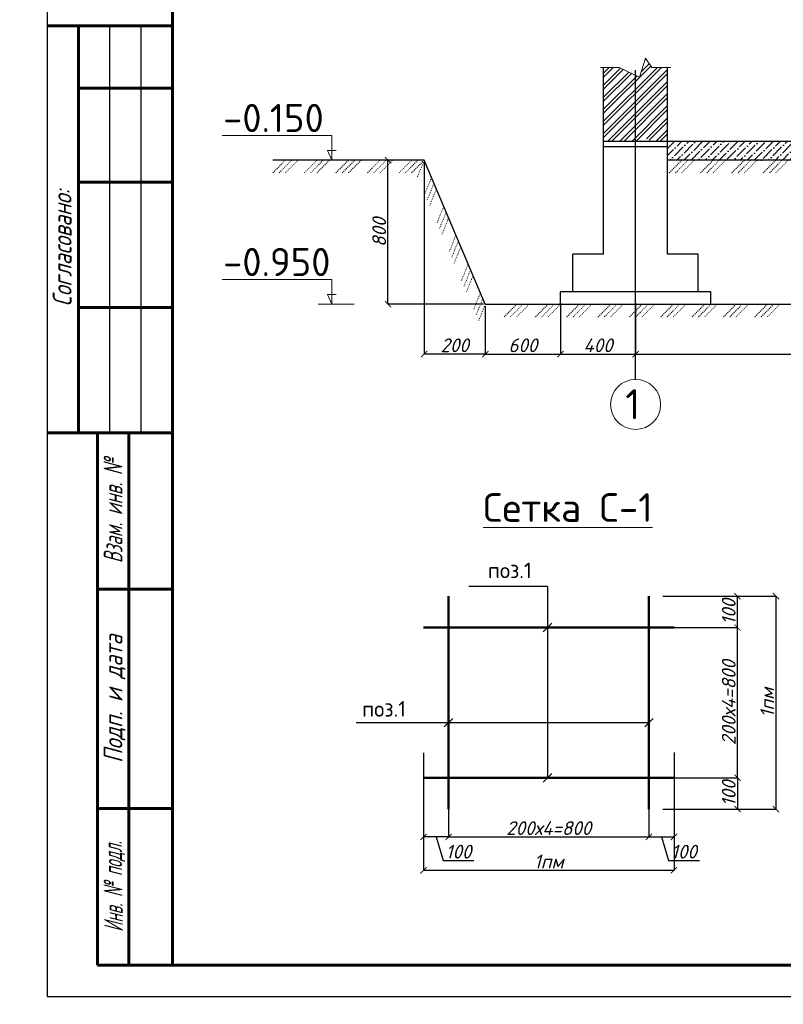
# Model space of a CAD drawing. Header units: millimetres. Extents: x 494616 to 29467618, y -815866 to -785734.
# Tile 3 of 21: x 587232 to 599425, y -815561 to -799838. Entities that reach past the tile are written whole.
import ezdxf
from ezdxf.enums import TextEntityAlignment as Align

# ---------------------------------------------------------------- set-up
doc = ezdxf.new("R2010")
doc.units = ezdxf.units.MM
doc.linetypes.add('ACAD_ISO03W100', pattern=[30, 12, -18])
doc.linetypes.add('CENTER', pattern=[50.79999999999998, 31.75, -6.349999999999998, 6.349999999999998, -6.349999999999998])
for name, color, linetype in [('dim', 55, 'Continuous'), ('RAZMER', 5, 'Continuous'), ('линия', 7, 'Continuous'), ('Ось', 7, 'Continuous')]:
    doc.layers.add(name, color=color, linetype=linetype)
for name, color, linetype, lineweight in [('HVA. Текст (Text) RU.0', 7, 'Continuous', 13), ('размер', 92, 'Continuous', 20), ('Ср.линия', 7, 'Continuous', 25), ('текст', 7, 'Continuous', 25), ('Фундаменты', 214, 'Continuous', 30), ('Штрих', 7, 'ACAD_ISO03W100', 15)]:
    doc.layers.add(name, color=color, linetype=linetype, lineweight=lineweight)
doc.styles.add('GOST', font='isocpeur.ttf', dxfattribs={"oblique": 15})
doc.styles.add('GOST 2.304', font='CS_Gost2304.shx', dxfattribs={"oblique": 15})
doc.styles.add('SPDS1', font='spds.shx', dxfattribs={"width": 0.8})
doc.styles.add('style4', font='isocpeur.ttf', dxfattribs={"height": 350})
doc.styles.add('ГОСТ 300', font='isocpeui.ttf', dxfattribs={"height": 250})
doc.dimstyles.new('100', dxfattribs={"dimtxt": 220, "dimasz": 100, "dimexe": 1.25, "dimexo": 30, "dimgap": 30, "dimtad": 1, "dimtxsty": 'GOST', "dimblk": 'ARCHTICK', "dimcen": 30, "dimadec": 0, "dimazin": 0, "dimtfac": 1, "dimtmove": 1, "dimatfit": 3, "dimldrblk": 'ARCHTICK', "dimfxl": 0, "dimarcsym": 0})

# ---------------------------------------------------------------- blocks, each defined once
blk = doc.blocks.new('*U867')
at = {"color": 13, "linetype": 'Continuous', "lineweight": 60}
for p, q in [((-521.8069128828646, 155), (-541.8069128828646, 155)), ((-536.8069128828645, 90.00000000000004), (-536.8069128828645, 155)), ((-536.8069128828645, 145), (-521.8069128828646, 145)), ((-536.8069128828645, 130), (-521.8069128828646, 130)), ((-536.8069128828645, 110), (-521.8069128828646, 110)), ((-541.8069128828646, 90.00000000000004), (-521.8069128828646, 90.00000000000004)), ((-533.8069128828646, 5.000000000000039), (-533.8069128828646, 90.00000000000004)), ((-528.8069128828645, 5.000000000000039), (-528.8069128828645, 90.00000000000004)), ((-533.8069128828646, 65.00000000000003), (-521.8069128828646, 65.00000000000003)), ((-533.8069128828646, 30.00000000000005), (-521.8069128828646, 30.00000000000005)), ((-521.8069128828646, 5.000000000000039), (-533.8069128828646, 5.000000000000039))]:
    blk.add_line(p, q, dxfattribs=at)
at = {"color": 0, "linetype": 'Continuous', "lineweight": -2}
for p, q in [((-531.8069128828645, 90.00000000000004), (-531.8069128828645, 155)), ((-526.8069128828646, 90.00000000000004), (-526.8069128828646, 155))]:
    blk.add_line(p, q, dxfattribs=at)
blk.add_lwpolyline([(-541.8069128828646, 4.06e-14), (0, 0), (0, 297), (-541.8069128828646, 297), (-541.8069128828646, 4.06e-14)], dxfattribs=at)
at = {"color": 13, "linetype": 'Continuous', "lineweight": 60}
blk.add_lwpolyline([(-521.8069128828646, 5.000000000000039), (-5, 5), (-5, 292), (-521.8069128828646, 292.0000000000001), (-521.8069128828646, 5.000000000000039)], dxfattribs=at)
at = {"color": 0, "linetype": 'Continuous', "lineweight": -2, "style": 'GOST 2.304', "oblique": 15}
blk.add_text('Согласовано:', height=3, rotation=90.00000000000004, dxfattribs=at).set_placement((-537.9256557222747, 110.1643170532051))
for s, rotation, width, p in [('Взам. инв. №', 90.00000000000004, 0.8, (-531.3069128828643, 77.50000000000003)), ('Инв. № подл.', 90.70000000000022, 0.7, (-531.3069128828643, 17.50000000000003))]:
    blk.add_text(s, height=3, rotation=rotation, dxfattribs=dict(at, width=width)).set_placement(p, align=Align.MIDDLE_CENTER)
blk.add_text('Подп. и дата', height=3, rotation=90.00000000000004, dxfattribs=at).set_placement((-531.3069128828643, 47.50000000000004), align=Align.MIDDLE_CENTER)
for tag, p in [('ДАТА_С7', (-532.6068478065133, 275.6012114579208)), ('ДАТА_С8', (-527.6068478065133, 275.6012114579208)), ('ДАТА_С9', (-522.6068478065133, 275.6012114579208)), ('ФАМИЛИЯ_С7', (-532.6068478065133, 240.6012114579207)), ('ФАМИЛИЯ_С8', (-527.6068478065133, 240.6012114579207)), ('ФАМИЛИЯ_С9', (-522.6068478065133, 240.6012114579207)), ('ДОЛЖНОСТЬ_С7', (-532.6068478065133, 220.6012114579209)), ('ДОЛЖНОСТЬ_С8', (-527.6068478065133, 220.6012114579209)), ('ДОЛЖНОСТЬ_С9', (-522.6068478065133, 220.6012114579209)), ('ДАТА_С4', (-532.6068478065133, 210.6012114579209)), ('ДАТА_С5', (-527.6068478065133, 210.6012114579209)), ('ДАТА_С6', (-522.6068478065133, 210.6012114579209)), ('ФАМИЛИЯ_С4', (-532.6068478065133, 175.6012114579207)), ('ФАМИЛИЯ_С5', (-527.6068478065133, 175.6012114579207)), ('ФАМИЛИЯ_С6', (-522.6068478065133, 175.6012114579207)), ('ДОЛЖНОСТЬ_С4', (-532.6068478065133, 155.6012114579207)), ('ДОЛЖНОСТЬ_С5', (-527.6068478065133, 155.6012114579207)), ('ДОЛЖНОСТЬ_С6', (-522.6068478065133, 155.6012114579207)), ('ДАТА_С1', (-532.6068478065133, 145.6012114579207)), ('ДАТА_С2', (-527.6068478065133, 145.6012114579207)), ('ДАТА_С3', (-522.6068478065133, 145.6012114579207)), ('ФАМИЛИЯ_С2', (-527.6068478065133, 110.6012114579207)), ('ФАМИЛИЯ_С1', (-532.6068478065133, 110.6012114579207)), ('ФАМИЛИЯ_С3', (-522.6068478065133, 110.6012114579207)), ('ДОЛЖНОСТЬ_С1', (-532.6068478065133, 90.60121145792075)), ('ДОЛЖНОСТЬ_С2', (-527.6068478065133, 90.60121145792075)), ('ДОЛЖНОСТЬ_С3', (-522.6068478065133, 90.60121145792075))]:
    blk.add_attdef(tag, p, '', height=2.5, rotation=90, dxfattribs=at)
for tag, p in [('ИЗМЕНЕНИЕ4', (-185, 55.94805830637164)), ('УЧАСТОК4', (-175, 55.94805830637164)), ('ЛИСТ4', (-164.9999999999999, 55.94805830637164)), ('ДОК4', (-155, 55.94805830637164)), ('ИЗМЕНЕНИЕ3', (-185, 50.94805830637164)), ('УЧАСТОК3', (-175, 50.94805830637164)), ('ЛИСТ3', (-164.9999999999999, 50.94805830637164)), ('ДОК3', (-155, 50.94805830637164)), ('ИЗМЕНЕНИЕ2', (-185, 45.94805830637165)), ('УЧАСТОК2', (-175, 45.94805830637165)), ('ЛИСТ2', (-164.9999999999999, 45.94805830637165)), ('ДОК2', (-155, 45.94805830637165)), ('НАИМЕНОВАНИЕ1', (-66.5665370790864, 45.5362400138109)), ('ИЗМЕНЕНИЕ1', (-185, 40.94805830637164)), ('УЧАСТОК1', (-175, 40.94805830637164)), ('ЛИСТ1', (-164.9999999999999, 40.94805830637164)), ('ДОК1', (-155, 40.94805830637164)), ('НАИМЕНОВАНИЕ2', (-66.5665370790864, 41.18304878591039)), ('НАИМЕНОВАНИЕ3', (-66.5665370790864, 36.9403635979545)), ('СООРУЖЕНИЕ1', (-89.86258944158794, 30.34530795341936)), ('СООРУЖЕНИЕ2', (-89.86258944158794, 25.99211672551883)), ('СООРУЖЕНИЕ3', (-89.86258944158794, 21.74943153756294)), ('НАИМЕНОВАНИЕ_ЛИСТА1', (-90.35824997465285, 15.31949545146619)), ('НАИМЕНОВАНИЕ_ЛИСТА2', (-90.35824997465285, 10.96630422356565)), ('НАИМЕНОВАНИЕ_ЛИСТА3', (-90.35824997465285, 6.723619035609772))]:
    blk.add_attdef(tag, text='', height=2.5, dxfattribs=at).set_placement(p, align=Align.CENTER)
at = {"color": 0, "linetype": 'Continuous', "lineweight": -2, "style": 'GOST 2.304', "oblique": 15, "flags": 8}
for tag, p in [('ДАТА10', (-130.0710785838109, 55.82783218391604)), ('ДАТА9', (-130.0710785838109, 50.82783218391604)), ('ДАТА8', (-130.0710785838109, 45.82783218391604)), ('ДАТА7', (-130.0710785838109, 40.82783218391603)), ('ДАТА6', (-130.0710785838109, 30.82783218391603)), ('ДАТА5', (-130.0710785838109, 25.82783218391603)), ('ДАТА4', (-130.0710785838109, 20.82783218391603)), ('ДАТА3', (-130.0710785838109, 15.82783218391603)), ('ДАТА2', (-130.0710785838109, 10.82783218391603)), ('ДАТА1', (-130.0710785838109, 5.827832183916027))]:
    blk.add_attdef(tag, text='', height=2.5, dxfattribs=at).set_placement(p, align=Align.CENTER)
at = {"color": 0, "linetype": 'Continuous', "lineweight": -2, "style": 'GOST 2.304', "oblique": 15}
blk.add_attdef('!ШИФР', text='', height=5, dxfattribs=at).set_placement((-60.28845429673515, 52.74566402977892), align=Align.RIGHT)
for tag, p, height in [('!РАЗДЕЛ', (-60.07441703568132, 52.74566402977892), 5), ('ДОЛЖНОСТЬ6', (-188.9475421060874, 30.94805830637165), 2.5), ('ФАМИЛИЯ6', (-168.9475421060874, 30.94805830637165), 2.5), ('ДОЛЖНОСТЬ5', (-188.9475421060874, 25.94805830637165), 2.5), ('ФАМИЛИЯ5', (-168.9475421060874, 25.94805830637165), 2.5), ('ДОЛЖНОСТЬ4', (-188.9475421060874, 20.94805830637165), 2.5), ('ФАМИЛИЯ4', (-168.9475421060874, 20.94805830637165), 2.5), ('ДОЛЖНОСТЬ3', (-188.9475421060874, 15.94805830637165), 2.5), ('ФАМИЛИЯ3', (-168.9475421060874, 15.94805830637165), 2.5), ('ДОЛЖНОСТЬ2', (-188.9475421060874, 10.94805830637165), 2.5), ('ФАМИЛИЯ2', (-168.9475421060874, 10.94805830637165), 2.5), ('ДОЛЖНОСТЬ1', (-188.9475421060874, 5.948058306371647), 2.5), ('ФАМИЛИЯ1', (-168.9475421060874, 5.948058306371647), 2.5)]:
    blk.add_attdef(tag, p, '', height=height, dxfattribs=at)
for tag, p in [('!СТАДИЯ', (-47.45736202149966, 25)), ('!НОМЕР', (-32.5, 25)), ('КОЛИЧЕСТВО_ЛИСТОВ', (-15, 25)), ('КОЛИЧЕСТВО_ЛИСТОВ', (-19.2879082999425, 13.01081499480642))]:
    blk.add_attdef(tag, text='', height=2.5, dxfattribs=at).set_placement(p, align=Align.MIDDLE_CENTER)
at = {"color": 0, "linetype": 'Continuous', "lineweight": -2, "style": 'GOST 2.304', "oblique": 15, "flags": 8}
blk.add_attdef('!ФОРМАТ', (-19.5, 1.25), '', height=2.5, dxfattribs=at)
blk = doc.blocks.new('_ArchTick')
at = {"color": 0, "linetype": 'ByBlock', "const_width": 0.15}
blk.add_lwpolyline([(-0.5, -0.5), (0.5, 0.5)], dxfattribs=at)
blk = doc.blocks.new('*D898')
at = {"layer": 'Defpoints', "color": 0, "lineweight": 20, "transparency": 16777216}
for p in [(594079.678006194, -811509.5809519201), (597279.6780061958, -811509.5809519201), (597279.6780061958, -812887.5417947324)]:
    blk.add_point(p, dxfattribs=at)
at = {"layer": 'dim', "color": 0, "lineweight": -2, "transparency": 16777216}
for p, q in [((594079.678006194, -811539.5809519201), (594079.678006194, -812888.7917947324)), ((597279.6780061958, -811539.5809519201), (597279.6780061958, -812888.7917947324))]:
    blk.add_line(p, q, dxfattribs=at)
at = {"layer": 'dim', "color": 0, "linetype": 'Continuous', "lineweight": -2, "transparency": 16777216}
blk.add_line((594079.678006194, -812887.5417947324), (597279.6780061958, -812887.5417947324), dxfattribs=at)
at = {"layer": 'dim', "color": 0, "lineweight": -2, "transparency": 16777216, "xscale": 100, "yscale": 100, "zscale": 100, "rotation": 180}
blk.add_blockref('_ArchTick', (594079.678006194, -812887.5417947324), dxfattribs=at)
at = {"layer": 'dim', "color": 0, "lineweight": -2, "transparency": 16777216, "xscale": 100, "yscale": 100, "zscale": 100}
blk.add_blockref('_ArchTick', (597279.6780061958, -812887.5417947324), dxfattribs=at)
at = {"layer": 'dim', "color": 0, "transparency": 16777216, "insert": (595679.6780061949, -812747.5417947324), "char_height": 220, "attachment_point": 5, "style": 'GOST'}
blk.add_mtext('200х4=800', dxfattribs=at)
blk = doc.blocks.new('*D899')
at = {"layer": 'Defpoints', "color": 0, "lineweight": 20, "transparency": 16777216}
for p in [(594079.678006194, -811009.5809519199), (593679.6780061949, -811514.3378859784), (593679.6780061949, -812887.5417947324)]:
    blk.add_point(p, dxfattribs=at)
at = {"layer": 'dim', "color": 0, "lineweight": -2, "transparency": 16777216}
for p, q in [((594079.678006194, -811039.58095192), (594079.678006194, -812888.7917947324)), ((593679.6780061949, -811544.3378859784), (593679.6780061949, -812888.7917947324))]:
    blk.add_line(p, q, dxfattribs=at)
at = {"layer": 'dim', "color": 0, "linetype": 'Continuous', "lineweight": -2, "transparency": 16777216}
for p, q in [((594079.678006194, -812887.5417947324), (593679.6780061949, -812887.5417947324)), ((593879.6780061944, -812887.5417947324), (593992.5530061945, -813263.7917947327)), ((593992.5530061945, -813263.7917947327), (594485.5018285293, -813263.7917947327))]:
    blk.add_line(p, q, dxfattribs=at)
at = {"layer": 'dim', "color": 0, "lineweight": -2, "transparency": 16777216, "xscale": 100, "yscale": 100, "zscale": 100, "rotation": 180}
blk.add_blockref('_ArchTick', (593679.6780061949, -812887.5417947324), dxfattribs=at)
at = {"layer": 'dim', "color": 0, "lineweight": -2, "transparency": 16777216, "xscale": 100, "yscale": 100, "zscale": 100}
blk.add_blockref('_ArchTick', (594079.678006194, -812887.5417947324), dxfattribs=at)
at = {"layer": 'dim', "color": 0, "transparency": 16777216, "insert": (594239.0274173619, -813123.7917947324), "char_height": 220, "attachment_point": 5, "style": 'GOST'}
blk.add_mtext('100', dxfattribs=at)
blk = doc.blocks.new('*D900')
at = {"layer": 'Defpoints', "color": 0, "lineweight": 20, "transparency": 16777216}
for p in [(597279.6780061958, -811009.5809519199), (597679.6780061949, -811509.5809519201), (597679.6780061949, -812887.5417947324)]:
    blk.add_point(p, dxfattribs=at)
at = {"layer": 'dim', "color": 0, "lineweight": -2, "transparency": 16777216}
for p, q in [((597279.6780061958, -811039.58095192), (597279.6780061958, -812888.7917947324)), ((597679.6780061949, -811539.5809519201), (597679.6780061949, -812888.7917947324))]:
    blk.add_line(p, q, dxfattribs=at)
at = {"layer": 'dim', "color": 0, "linetype": 'Continuous', "lineweight": -2, "transparency": 16777216}
for p, q in [((597279.6780061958, -812887.5417947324), (597679.6780061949, -812887.5417947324)), ((597479.6780061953, -812887.5417947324), (597592.5530061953, -813263.7917947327)), ((597592.5530061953, -813263.7917947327), (598085.5018285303, -813263.7917947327))]:
    blk.add_line(p, q, dxfattribs=at)
at = {"layer": 'dim', "color": 0, "lineweight": -2, "transparency": 16777216, "xscale": 100, "yscale": 100, "zscale": 100, "rotation": 180}
blk.add_blockref('_ArchTick', (597279.6780061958, -812887.5417947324), dxfattribs=at)
at = {"layer": 'dim', "color": 0, "lineweight": -2, "transparency": 16777216, "xscale": 100, "yscale": 100, "zscale": 100}
blk.add_blockref('_ArchTick', (597679.6780061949, -812887.5417947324), dxfattribs=at)
at = {"layer": 'dim', "color": 0, "transparency": 16777216, "insert": (597839.0274173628, -813123.7917947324), "char_height": 220, "attachment_point": 5, "style": 'GOST'}
blk.add_mtext('100', dxfattribs=at)
blk = doc.blocks.new('*D901')
at = {"layer": 'Defpoints', "color": 0, "lineweight": 20, "transparency": 16777216}
for p in [(597470.4776622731, -809044.2073748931), (599308.2010815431, -809044.2073748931), (597470.4776622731, -812444.2073748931)]:
    blk.add_point(p, dxfattribs=at)
at = {"layer": 'dim', "color": 0, "lineweight": -2, "transparency": 16777216}
for p, q in [((597500.4776622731, -809044.2073748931), (599309.4510815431, -809044.2073748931)), ((597500.4776622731, -812444.2073748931), (599309.4510815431, -812444.2073748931))]:
    blk.add_line(p, q, dxfattribs=at)
at = {"layer": 'dim', "color": 0, "linetype": 'Continuous', "lineweight": -2, "transparency": 16777216}
blk.add_line((599308.2010815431, -812444.2073748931), (599308.2010815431, -809044.2073748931), dxfattribs=at)
at = {"layer": 'dim', "color": 0, "lineweight": -2, "transparency": 16777216, "xscale": 100, "yscale": 100, "zscale": 100}
for p, rotation in [((599308.2010815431, -809044.2073748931), 90), ((599308.2010815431, -812444.2073748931), 270)]:
    blk.add_blockref('_ArchTick', p, dxfattribs=dict(at, rotation=rotation))
at = {"layer": 'dim', "color": 0, "transparency": 16777216, "insert": (599168.2010815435, -810744.2073748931), "char_height": 220, "attachment_point": 5, "rotation": 90, "style": 'GOST'}
blk.add_mtext('1пм', dxfattribs=at)
blk = doc.blocks.new('*D902')
at = {"layer": 'Defpoints', "color": 0, "lineweight": 20, "transparency": 16777216}
for p in [(597470.4776622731, -809544.2073748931), (598693.4338308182, -809544.2073748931), (597470.4776622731, -811944.2073748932)]:
    blk.add_point(p, dxfattribs=at)
at = {"layer": 'dim', "color": 0, "lineweight": -2, "transparency": 16777216}
for p, q in [((597500.4776622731, -809544.2073748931), (598694.6838308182, -809544.2073748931)), ((597500.4776622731, -811944.2073748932), (598694.6838308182, -811944.2073748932))]:
    blk.add_line(p, q, dxfattribs=at)
at = {"layer": 'dim', "color": 0, "linetype": 'Continuous', "lineweight": -2, "transparency": 16777216}
blk.add_line((598693.4338308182, -811944.2073748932), (598693.4338308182, -809544.2073748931), dxfattribs=at)
at = {"layer": 'dim', "color": 0, "lineweight": -2, "transparency": 16777216, "xscale": 100, "yscale": 100, "zscale": 100}
for p, rotation in [((598693.4338308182, -809544.2073748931), 90), ((598693.4338308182, -811944.2073748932), 270)]:
    blk.add_blockref('_ArchTick', p, dxfattribs=dict(at, rotation=rotation))
at = {"layer": 'dim', "color": 0, "transparency": 16777216, "insert": (598553.4338308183, -810744.2073748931), "char_height": 220, "attachment_point": 5, "rotation": 90, "style": 'GOST'}
blk.add_mtext('200х4=800', dxfattribs=at)
blk = doc.blocks.new('*D903')
at = {"layer": 'Defpoints', "color": 0, "lineweight": 20, "transparency": 16777216}
for p in [(597470.4776622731, -811944.2073748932), (597470.4776622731, -812444.2073748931), (598693.4338308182, -812444.2073748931)]:
    blk.add_point(p, dxfattribs=at)
at = {"layer": 'dim', "color": 0, "lineweight": -2, "transparency": 16777216}
for p, q in [((597500.4776622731, -811944.2073748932), (598694.6838308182, -811944.2073748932)), ((597500.4776622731, -812444.2073748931), (598694.6838308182, -812444.2073748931))]:
    blk.add_line(p, q, dxfattribs=at)
at = {"layer": 'dim', "color": 0, "linetype": 'Continuous', "lineweight": -2, "transparency": 16777216}
blk.add_line((598693.4338308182, -811944.2073748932), (598693.4338308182, -812444.2073748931), dxfattribs=at)
at = {"layer": 'dim', "color": 0, "lineweight": -2, "transparency": 16777216, "xscale": 100, "yscale": 100, "zscale": 100}
for p, rotation in [((598693.4338308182, -811944.2073748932), 90), ((598693.4338308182, -812444.2073748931), 270)]:
    blk.add_blockref('_ArchTick', p, dxfattribs=dict(at, rotation=rotation))
at = {"layer": 'dim', "color": 0, "transparency": 16777216, "insert": (598553.4338308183, -812194.2073748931), "char_height": 220, "attachment_point": 5, "rotation": 90, "style": 'GOST'}
blk.add_mtext('100', dxfattribs=at)
blk = doc.blocks.new('*D904')
at = {"layer": 'Defpoints', "color": 0, "lineweight": 20, "transparency": 16777216}
for p in [(597470.4776622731, -809044.2073748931), (598693.4338308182, -809044.2073748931), (597470.4776622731, -809544.2073748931)]:
    blk.add_point(p, dxfattribs=at)
at = {"layer": 'dim', "color": 0, "lineweight": -2, "transparency": 16777216}
for p, q in [((597500.4776622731, -809044.2073748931), (598694.6838308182, -809044.2073748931)), ((597500.4776622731, -809544.2073748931), (598694.6838308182, -809544.2073748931))]:
    blk.add_line(p, q, dxfattribs=at)
at = {"layer": 'dim', "color": 0, "linetype": 'Continuous', "lineweight": -2, "transparency": 16777216}
blk.add_line((598693.4338308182, -809544.2073748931), (598693.4338308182, -809044.2073748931), dxfattribs=at)
at = {"layer": 'dim', "color": 0, "lineweight": -2, "transparency": 16777216, "xscale": 100, "yscale": 100, "zscale": 100}
for p, rotation in [((598693.4338308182, -809044.2073748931), 90), ((598693.4338308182, -809544.2073748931), 270)]:
    blk.add_blockref('_ArchTick', p, dxfattribs=dict(at, rotation=rotation))
at = {"layer": 'dim', "color": 0, "transparency": 16777216, "insert": (598553.4338308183, -809294.2073748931), "char_height": 220, "attachment_point": 5, "rotation": 90, "style": 'GOST'}
blk.add_mtext('100', dxfattribs=at)
blk = doc.blocks.new('*D905')
at = {"layer": 'Defpoints', "color": 0, "lineweight": 20, "transparency": 16777216}
for p in [(593679.6780061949, -812211.1092438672), (597679.6780061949, -812211.1092438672), (597679.6780061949, -813421.1471339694)]:
    blk.add_point(p, dxfattribs=at)
at = {"layer": 'dim', "color": 0, "lineweight": -2, "transparency": 16777216}
for p, q in [((593679.6780061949, -812241.1092438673), (593679.6780061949, -813422.3971339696)), ((597679.6780061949, -812241.1092438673), (597679.6780061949, -813422.3971339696))]:
    blk.add_line(p, q, dxfattribs=at)
at = {"layer": 'dim', "color": 0, "linetype": 'Continuous', "lineweight": -2, "transparency": 16777216}
blk.add_line((593679.6780061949, -813421.1471339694), (597679.6780061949, -813421.1471339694), dxfattribs=at)
at = {"layer": 'dim', "color": 0, "lineweight": -2, "transparency": 16777216, "xscale": 100, "yscale": 100, "zscale": 100, "rotation": 180}
blk.add_blockref('_ArchTick', (593679.6780061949, -813421.1471339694), dxfattribs=at)
at = {"layer": 'dim', "color": 0, "lineweight": -2, "transparency": 16777216, "xscale": 100, "yscale": 100, "zscale": 100}
blk.add_blockref('_ArchTick', (597679.6780061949, -813421.1471339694), dxfattribs=at)
at = {"layer": 'dim', "color": 0, "transparency": 16777216, "insert": (595679.6780061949, -813281.1471339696), "char_height": 220, "attachment_point": 5, "style": 'GOST'}
blk.add_mtext('1пм', dxfattribs=at)
blk = doc.blocks.new('*D919')
at = {"layer": 'Defpoints', "color": 0, "lineweight": 20, "transparency": 16777216}
for p in [(597066.3740777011, -804683.565708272), (603286.3740778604, -804683.565708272), (603286.3740778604, -805178.0561206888)]:
    blk.add_point(p, dxfattribs=at)
at = {"layer": 'dim', "color": 0, "lineweight": -2, "transparency": 16777216}
for p, q in [((597066.3740777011, -804713.5657082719), (597066.3740777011, -805179.3061206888)), ((603286.3740778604, -804713.5657082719), (603286.3740778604, -805179.3061206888))]:
    blk.add_line(p, q, dxfattribs=at)
at = {"layer": 'dim', "color": 0, "linetype": 'Continuous', "lineweight": -2, "transparency": 16777216}
blk.add_line((597066.3740777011, -805178.0561206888), (603286.3740778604, -805178.0561206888), dxfattribs=at)
at = {"layer": 'dim', "color": 0, "lineweight": -2, "transparency": 16777216, "xscale": 100, "yscale": 100, "zscale": 100, "rotation": 180}
blk.add_blockref('_ArchTick', (597066.3740777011, -805178.0561206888), dxfattribs=at)
at = {"layer": 'dim', "color": 0, "lineweight": -2, "transparency": 16777216, "xscale": 100, "yscale": 100, "zscale": 100}
blk.add_blockref('_ArchTick', (603286.3740778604, -805178.0561206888), dxfattribs=at)
at = {"layer": 'dim', "color": 0, "transparency": 16777216, "insert": (600176.3740777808, -805038.0561206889), "char_height": 220, "attachment_point": 5, "style": 'GOST'}
blk.add_mtext('3100', dxfattribs=at)
blk = doc.blocks.new('*D920')
at = {"layer": 'Defpoints', "color": 0, "lineweight": 20, "transparency": 16777216}
for p in [(595866.3740777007, -804331.7985903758), (597066.3740777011, -804331.7985903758), (597066.3740777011, -805178.0561206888)]:
    blk.add_point(p, dxfattribs=at)
at = {"layer": 'dim', "color": 0, "lineweight": -2, "transparency": 16777216}
for p, q in [((595866.3740777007, -804361.7985903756), (595866.3740777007, -805179.3061206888)), ((597066.3740777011, -804361.7985903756), (597066.3740777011, -805179.3061206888))]:
    blk.add_line(p, q, dxfattribs=at)
at = {"layer": 'dim', "color": 0, "linetype": 'Continuous', "lineweight": -2, "transparency": 16777216}
blk.add_line((595866.3740777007, -805178.0561206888), (597066.3740777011, -805178.0561206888), dxfattribs=at)
at = {"layer": 'dim', "color": 0, "lineweight": -2, "transparency": 16777216, "xscale": 100, "yscale": 100, "zscale": 100, "rotation": 180}
blk.add_blockref('_ArchTick', (595866.3740777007, -805178.0561206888), dxfattribs=at)
at = {"layer": 'dim', "color": 0, "lineweight": -2, "transparency": 16777216, "xscale": 100, "yscale": 100, "zscale": 100}
blk.add_blockref('_ArchTick', (597066.3740777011, -805178.0561206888), dxfattribs=at)
at = {"layer": 'dim', "color": 0, "transparency": 16777216, "insert": (596466.3740777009, -805038.0561206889), "char_height": 220, "attachment_point": 5, "style": 'GOST'}
blk.add_mtext('400', dxfattribs=at)
blk = doc.blocks.new('*D921')
at = {"layer": 'Defpoints', "color": 0, "lineweight": 20, "transparency": 16777216}
for p in [(593690.0820017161, -802083.0741632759), (594666.3740785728, -804383.0741622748), (593690.0820017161, -805178.0561206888)]:
    blk.add_point(p, dxfattribs=at)
at = {"layer": 'dim', "color": 0, "lineweight": -2, "transparency": 16777216}
for p, q in [((593690.0820017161, -802113.0741632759), (593690.0820017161, -805179.3061206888)), ((594666.3740785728, -804413.0741622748), (594666.3740785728, -805179.3061206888))]:
    blk.add_line(p, q, dxfattribs=at)
at = {"layer": 'dim', "color": 0, "linetype": 'Continuous', "lineweight": -2, "transparency": 16777216}
blk.add_line((594666.3740785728, -805178.0561206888), (593690.0820017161, -805178.0561206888), dxfattribs=at)
at = {"layer": 'dim', "color": 0, "lineweight": -2, "transparency": 16777216, "xscale": 100, "yscale": 100, "zscale": 100, "rotation": 180}
blk.add_blockref('_ArchTick', (593690.0820017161, -805178.0561206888), dxfattribs=at)
at = {"layer": 'dim', "color": 0, "lineweight": -2, "transparency": 16777216, "xscale": 100, "yscale": 100, "zscale": 100}
blk.add_blockref('_ArchTick', (594666.3740785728, -805178.0561206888), dxfattribs=at)
at = {"layer": 'dim', "color": 0, "transparency": 16777216, "insert": (594178.2280401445, -805038.0561206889), "char_height": 220, "attachment_point": 5, "style": 'GOST'}
blk.add_mtext('200', dxfattribs=at)
blk = doc.blocks.new('*D922')
at = {"layer": 'Defpoints', "color": 0, "lineweight": 20, "transparency": 16777216}
for p in [(593112.6204935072, -802083.0741632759), (593690.0820017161, -802083.0741632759), (594666.3740785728, -804383.0741622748)]:
    blk.add_point(p, dxfattribs=at)
at = {"layer": 'dim', "color": 0, "lineweight": -2, "transparency": 16777216}
for p, q in [((593660.0820017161, -802083.0741632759), (593111.3704935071, -802083.0741632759)), ((594636.3740785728, -804383.0741622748), (593111.3704935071, -804383.0741622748))]:
    blk.add_line(p, q, dxfattribs=at)
at = {"layer": 'dim', "color": 0, "linetype": 'Continuous', "lineweight": -2, "transparency": 16777216}
blk.add_line((593112.6204935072, -804383.0741622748), (593112.6204935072, -802083.0741632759), dxfattribs=at)
at = {"layer": 'dim', "color": 0, "lineweight": -2, "transparency": 16777216, "xscale": 100, "yscale": 100, "zscale": 100}
for p, rotation in [((593112.6204935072, -802083.0741632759), 90), ((593112.6204935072, -804383.0741622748), 270)]:
    blk.add_blockref('_ArchTick', p, dxfattribs=dict(at, rotation=rotation))
at = {"layer": 'dim', "color": 0, "transparency": 16777216, "insert": (592972.6204935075, -803233.0741627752), "char_height": 220, "attachment_point": 5, "rotation": 90, "style": 'GOST'}
blk.add_mtext('800', dxfattribs=at)
blk = doc.blocks.new('*U862')
at = {"color": 0, "lineweight": -2}
for p, q in [((-976.292076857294, 2299.374998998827), (-1088.646862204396, 2021.208857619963)), ((-859.1370276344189, 2023.449999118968), (-971.4918129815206, 1745.283857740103)), ((-820.085344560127, 1931.474999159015), (-932.440129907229, 1653.30885778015)), ((-781.0336614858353, 1839.499999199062), (-893.3884468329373, 1561.333857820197)), ((-663.8786122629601, 1563.574999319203), (-776.233397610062, 1285.408857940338)), ((-624.8269291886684, 1471.59999935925), (-737.1817145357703, 1193.433857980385)), ((-585.7752461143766, 1379.624999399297), (-698.1300314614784, 1101.458858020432)), ((-468.6201968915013, 1103.699999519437), (-580.9749822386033, 825.5338581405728)), ((-429.5685138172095, 1011.724999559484), (-541.9232991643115, 733.5588581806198)), ((-390.5168307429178, 919.7499995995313), (-502.8716160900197, 641.5838582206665)), ((-273.3617815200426, 643.8249997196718), (-385.7165668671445, 365.6588583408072)), ((-234.3100984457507, 551.8499997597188), (-346.6648837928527, 273.683858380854)), ((-195.2584153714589, 459.8749997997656), (-307.613200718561, 181.7088584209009)), ((-78.10336614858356, 183.9499999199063), (-190.4581514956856, -94.21614145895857)), ((-39.05168307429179, 91.97499995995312), (-151.4064684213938, -186.1911414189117)), ((0, 0), (-112.354785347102, -278.1661413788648))]:
    blk.add_line(p, q, dxfattribs=at)
blk = doc.blocks.new('*U863')
at = {"color": 0, "lineweight": -2}
for p, q in [((-2216.708909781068, 0.5729166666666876), (-2428.895763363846, -211.5042842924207)), ((-2115.949413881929, 0.5468750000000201), (-2328.136267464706, -211.5303259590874)), ((-2015.189917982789, 0.5208333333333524), (-2227.376771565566, -211.556367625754)), ((-1712.911430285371, 0.4427083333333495), (-1925.098283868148, -211.634492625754)), ((-1612.151934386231, 0.4166666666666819), (-1824.338787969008, -211.6605342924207)), ((-1511.392438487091, 0.3906250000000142), (-1723.579292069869, -211.6865759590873)), ((-1209.113950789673, 0.3125000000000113), (-1421.30080437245, -211.7647009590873)), ((-1108.354454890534, 0.2864583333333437), (-1320.541308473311, -211.790742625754)), ((-1007.594958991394, 0.2604166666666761), (-1219.781812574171, -211.8167842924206)), ((-705.3164712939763, 0.1822916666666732), (-917.5033248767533, -211.8949092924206)), ((-604.5569753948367, 0.1562500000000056), (-816.7438289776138, -211.9209509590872)), ((-503.7974794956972, 0.130208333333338), (-715.9843330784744, -211.9469926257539)), ((-201.5189917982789, 0.0520833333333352), (-413.7058453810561, -212.0251176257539)), ((-100.7594958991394, 0.0260416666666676), (-312.9463494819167, -212.0511592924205)), ((0, 0), (-212.1868535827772, -212.0772009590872))]:
    blk.add_line(p, q, dxfattribs=at)
blk = doc.blocks.new('*D926')
at = {"layer": 'Defpoints', "color": 0, "lineweight": 20, "transparency": 16777216}
for p in [(594666.3740785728, -804383.0741622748), (595866.3740776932, -804383.0741622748), (595866.3740776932, -805178.0561206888)]:
    blk.add_point(p, dxfattribs=at)
at = {"layer": 'dim', "color": 0, "lineweight": -2, "transparency": 16777216}
for p, q in [((594666.3740785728, -804413.0741622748), (594666.3740785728, -805179.3061206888)), ((595866.3740776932, -804413.0741622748), (595866.3740776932, -805179.3061206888))]:
    blk.add_line(p, q, dxfattribs=at)
at = {"layer": 'dim', "color": 0, "linetype": 'Continuous', "lineweight": -2, "transparency": 16777216}
blk.add_line((594666.3740785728, -805178.0561206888), (595866.3740776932, -805178.0561206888), dxfattribs=at)
at = {"layer": 'dim', "color": 0, "lineweight": -2, "transparency": 16777216, "xscale": 100, "yscale": 100, "zscale": 100, "rotation": 180}
blk.add_blockref('_ArchTick', (594666.3740785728, -805178.0561206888), dxfattribs=at)
at = {"layer": 'dim', "color": 0, "lineweight": -2, "transparency": 16777216, "xscale": 100, "yscale": 100, "zscale": 100}
blk.add_blockref('_ArchTick', (595866.3740776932, -805178.0561206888), dxfattribs=at)
at = {"layer": 'dim', "color": 0, "transparency": 16777216, "insert": (595266.3740781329, -805038.0561206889), "char_height": 220, "attachment_point": 5, "style": 'GOST'}
blk.add_mtext('600', dxfattribs=at)
blk = doc.blocks.new('sdfbee333')
at = {"ltscale": 100, "insert": (-3261.15485250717, 2820.84473596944), "char_height": 250, "width": 11326.71597886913, "attachment_point": 1, "line_spacing_factor": 0.8625980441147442, "style": 'ГОСТ 300'}
blk.add_mtext("\\pi1966.0095;Toshkent viloyati, Qibray tumani, Ma'rifat MFY, \\P\\pi1357.77087;Qoramurt ko'chasida 50 o'rinli “Xospis” binosini qurish \\P\\pi2970.74435;(qo'shimcha ishlar va o'zgarishlar) ", dxfattribs=at)
at = {"ltscale": 100, "insert": (3139.984045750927, -205.5943222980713), "char_height": 250, "width": 6095.634500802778, "attachment_point": 1, "style": 'ГОСТ 300'}
blk.add_mtext('\\pi2772.81725;{\\fISOCPEUR|b0|i0|c204|p34;ООО \\P\\pi1972.81725;"MAX ACTIVE" \\P\\pi2185.31725;г. Ташкент}', dxfattribs=at)

msp = doc.modelspace()

# ---------------------------------------------------------------- hatches: boundary and pattern name
at = {"layer": 'линия', "linetype": 'ByBlock', "lineweight": 25}
h = msp.add_hatch(dxfattribs=at)
h.set_pattern_fill('ANSI32', color=256, scale=14.28571428, style=0)
h.set_pattern_definition([(44.99999999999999, (816379.8669363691, 1707173.130835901), (-96.21702983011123, 96.21702983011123), []), (44.99999999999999, (816444.0116506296, 1707173.130835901), (-96.21702983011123, 96.21702983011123), [])])
h.paths.add_polyline_path([(597176.3740777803, -801783.0741632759), (597176.3740777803, -801713.3839409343), (596556.3740777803, -801535.303667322), (596556.3740777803, -801667.60349568), (596931.2691333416, -801783.0741632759)])
h.paths.add_polyline_path([(596931.2691333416, -801783.0741632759), (596556.3740777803, -801667.603495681), (596556.3740777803, -801782.5898749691), (596776.8552591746, -801783.0741632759)], flags=17)
h.paths.add_polyline_path([(597576.374077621, -800603.9680578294), (597326.3740777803, -800603.9680578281), (597226.3740777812, -800453.9680578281), (597153.5502274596, -800672.4396087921), (597176.3740777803, -801713.3839409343), (597332.9107247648, -801783.0741632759), (597576.374077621, -801783.0741632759)])
h.paths.add_polyline_path([(597126.3740777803, -800753.9680578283), (596806.3740776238, -800603.9680578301), (596556.3740777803, -800603.9680578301), (596556.3740777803, -801535.3036673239), (597176.3740777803, -801713.3839409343), (597153.5502274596, -800672.4396087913)])
at = {"layer": 'Ср.линия'}
h = msp.add_hatch(dxfattribs=at)
h.set_pattern_fill('ANSI36', color=256, scale=25, style=0)
h.set_pattern_definition([(45, (145291.6718598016, 3099335.203334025), (42.09495056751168, 154.3481520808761), [198.4375, -39.6875, 0, -39.6875])])
h.paths.add_polyline_path([(602776.3740779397, -802083.0741631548), (602776.3740779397, -801783.0741632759), (597576.374077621, -801783.0741632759), (597576.374077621, -802083.0741631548)])

# ---------------------------------------------------------------- linework, layer by layer
at = {"layer": 'линия', "linetype": 'ByBlock', "ltscale": 100}
for p, q in [((596556.3740777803, -803583.074162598), (596556.3740777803, -800603.9680578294)), ((597576.374077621, -803583.074162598), (597576.374077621, -800603.9680578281)), ((603796.3740777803, -801783.0741632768), (596556.3740777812, -801783.0741632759)), ((597576.3740776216, -801866.1793831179), (596556.3740777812, -801866.1793831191)), ((593690.0820017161, -802083.0741632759), (591271.8541001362, -802083.0741632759)), ((594666.3740785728, -804383.0741622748), (593690.0820017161, -802083.0741632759)), ((602776.3740779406, -802083.0741631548), (597576.374077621, -802083.0741631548)), ((599021.6332015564, -802089.8892853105), (599014.8180794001, -802083.0741631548)), ((596556.3740777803, -803583.0741625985), (596066.3740777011, -803583.074162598)), ((596066.3740777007, -804183.0741623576), (596066.3740777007, -803583.074162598)), ((598066.3740777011, -803583.074162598), (597576.374077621, -803583.0741625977)), ((598066.3740777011, -804183.0741623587), (598066.3740777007, -803583.074162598)), ((598266.3740777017, -804183.0741623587), (595866.3740777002, -804183.0741623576)), ((595866.3740777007, -804383.0741622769), (595866.3740777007, -804183.0741623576)), ((598266.3740777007, -804383.0741622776), (598266.3740777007, -804183.0741623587)), ((594666.3740785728, -804383.0741622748), (595866.3740776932, -804383.0741622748)), ((595866.3740777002, -804383.0741622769), (604276.3740769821, -804383.0741622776))]:
    msp.add_line(p, q, dxfattribs=at)
at = {"layer": 'линия', "lineweight": 50, "ltscale": 0.8}
for p, q in [((594079.678006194, -809044.2073748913), (594079.678006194, -812444.2073748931)), ((597279.6780061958, -809044.2073748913), (597279.6780061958, -812444.2073748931)), ((593679.6780061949, -809544.2073748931), (597679.6780061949, -809544.2073748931)), ((593679.6780061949, -811944.2073748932), (597679.6780061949, -811944.2073748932))]:
    msp.add_line(p, q, dxfattribs=at)
at = {"layer": 'линия', "linetype": 'ByBlock', "lineweight": 0, "ltscale": 100}
msp.add_circle((597066.3740777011, -805981.9984724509), 400, dxfattribs=at)
at = {"layer": 'Ось', "color": 6, "ltscale": 20}
msp.add_line((597066.3740777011, -805581.9984724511), (597066.3740777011, -800643.139888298), dxfattribs=at)
at = {"layer": 'размер'}
for p, q in [((592216.4789426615, -801687.0741634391), (590467.478943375, -801687.0741634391)), ((592216.4789426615, -802083.0741632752), (592216.4789426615, -801687.0741634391)), ((592283.9789426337, -801927.0741633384), (592148.9789426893, -801927.0741633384)), ((592216.4789426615, -802083.0741632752), (592148.9789426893, -801927.0741633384)), ((592216.4789426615, -803987.0741624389), (590467.478943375, -803987.0741624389)), ((592216.4789426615, -804383.0741622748), (592216.4789426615, -803987.0741624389)), ((592283.9789426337, -804227.0741623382), (592148.9789426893, -804227.0741623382)), ((592216.4789426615, -804383.0741622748), (592148.9789426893, -804227.0741623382)), ((592573.1491645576, -804383.0741622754), (591999.2656473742, -804383.0741622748))]:
    msp.add_line(p, q, dxfattribs=at)
msp.add_lwpolyline([(596506.3740777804, -800603.9680578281), (596806.374077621, -800603.9680578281), (597126.3740777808, -800753.9680578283), (597226.3740777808, -800453.9680578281), (597326.3740777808, -800603.9680578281), (597626.3740776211, -800603.9680578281)], dxfattribs=at)
at = {"layer": 'текст'}
for p, q in [((595658.2475708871, -808890.1027851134), (594401.7023273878, -808890.1027851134)), ((595658.2475708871, -808890.1027851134), (595658.2475708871, -811944.2073748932)), ((597279.6780061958, -811064.0859137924), (592604.2713717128, -811064.0859137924))]:
    msp.add_line(p, q, dxfattribs=at)
at = {"layer": 'Фундаменты'}
for p, q in [((595590.2572761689, -809612.1976696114), (595726.2378656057, -809476.2170801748)), ((594011.6877114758, -811132.0762085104), (594147.6683009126, -810996.0956190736)), ((597211.6877114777, -811132.0762085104), (597347.6683009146, -810996.0956190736)), ((595590.2572761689, -812012.1976696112), (595726.2378656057, -811876.2170801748))]:
    msp.add_line(p, q, dxfattribs=at)
at = {"layer": 'Штрих', "color": 24}
for p, q in [((597802.367278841, -802083.0741631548), (597590.2352444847, -802295.2061975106)), ((597902.4525060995, -802083.0741631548), (597690.3204717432, -802295.2061975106)), ((598002.5377333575, -802083.0741631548), (597790.4056990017, -802295.2061975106)), ((598302.7934151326, -802083.0741631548), (598090.6613807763, -802295.2061975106)), ((598402.8786423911, -802083.0741631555), (598190.7466080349, -802295.2061975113)), ((598502.9638696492, -802083.0741631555), (598290.8318352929, -802295.2061975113)), ((598803.2195514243, -802083.0741631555), (598591.0875170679, -802295.2061975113)), ((598903.3047786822, -802083.0741631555), (598691.1727443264, -802295.2061975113)), ((599003.3900059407, -802083.074163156), (598791.2579715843, -802295.2061975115)), ((599303.6456877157, -802083.074163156), (599091.5136533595, -802295.2061975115)), ((599403.7309149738, -802083.074163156), (599191.5988806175, -802295.2061975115)), ((599503.8161422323, -802083.074163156), (599291.684107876, -802295.2061975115)), ((595167.4252148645, -804383.0741622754), (594955.2931805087, -804595.206196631)), ((595267.5104421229, -804383.0741622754), (595055.3784077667, -804595.206196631)), ((595367.595669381, -804383.0741622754), (595155.4636350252, -804595.206196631)), ((595667.851351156, -804383.0741622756), (595455.7193167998, -804595.2061966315)), ((595767.9365784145, -804383.0741622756), (595555.8045440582, -804595.2061966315)), ((595868.0218056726, -804383.0741622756), (595655.8897713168, -804595.2061966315)), ((596168.2774874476, -804383.0741622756), (595956.1454530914, -804595.206196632)), ((596268.3627147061, -804383.0741622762), (596056.2306803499, -804595.206196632)), ((596368.4479419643, -804383.0741622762), (596156.3159076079, -804595.206196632)), ((596668.7036237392, -804383.0741622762), (596456.571589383, -804595.206196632)), ((596768.7888509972, -804383.0741622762), (596556.6568166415, -804595.2061966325)), ((596868.8740782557, -804383.0741622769), (596656.7420438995, -804595.2061966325)), ((597169.1297600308, -804383.0741622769), (596956.9977256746, -804595.2061966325)), ((597269.2149872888, -804383.0741622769), (597057.0829529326, -804595.2061966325)), ((597369.3002145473, -804383.0741622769), (597157.1681801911, -804595.2061966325)), ((597669.5558963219, -804383.074162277), (597457.4238619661, -804595.2061966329)), ((597769.6411235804, -804383.074162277), (597557.5090892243, -804595.2061966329)), ((597869.7263508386, -804383.074162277), (597657.5943164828, -804595.2061966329)), ((598169.9820326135, -804383.0741622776), (597957.8499982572, -804595.2061966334)), ((598270.0672598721, -804383.0741622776), (598057.9352255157, -804595.2061966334)), ((598370.15248713, -804383.0741622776), (598158.0204527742, -804595.2061966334)), ((598670.4081689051, -804383.0741622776), (598458.2761345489, -804595.2061966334)), ((598770.4933961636, -804383.0741622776), (598558.3613618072, -804595.2061966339)), ((598870.5786234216, -804383.0741622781), (598658.4465890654, -804595.2061966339)), ((599170.8343051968, -804383.0741622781), (598958.7022708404, -804595.2061966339)), ((599270.9195324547, -804383.0741622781), (599058.7874980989, -804595.2061966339)), ((599371.0047597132, -804383.0741622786), (599158.8727253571, -804595.2061966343))]:
    msp.add_line(p, q, dxfattribs=at)

# ---------------------------------------------------------------- block references
msp.add_blockref('sdfbee333', (576337.5104170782, -813434.2063118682))
at = {"layer": 'RAZMER', "xscale": 100, "yscale": 100, "zscale": 100}
msp.add_blockref('*U867', (641853.4708073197, -815434.2063118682), dxfattribs=at)
at = {"layer": 'Штрих', "color": 24}
for name, p in [('*U863', (593690.0820017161, -802083.6991632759)), ('*U862', (594666.3740785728, -804383.0741622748))]:
    msp.add_blockref(name, p, dxfattribs=at)

# ---------------------------------------------------------------- texts
at = {"layer": 'HVA. Текст (Text) RU.0', "color": 7, "linetype": 'CENTER', "insert": (508598.8230794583, -798768.6855549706), "char_height": 700, "width": 22624.26945901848, "attachment_point": 4, "style": 'SPDS1'}
msp.add_mtext("\\pi959.55897;{\\fISOCPEUR|b0|i1|c204|p34;\\W1;\\C256;Toshkent viloyati, Qibray tumani, Ma'rifat MFY, \\P\\pi775.54382;Qoramurt ko'chasida 50 o'rinli “Xospis” binosini \\P\\pi10012.09685;qurish \\P\\pi3772.81655;(qo'shimcha ishlar va o'zgarishlar)} ", dxfattribs=at)
at = {"layer": 'линия', "linetype": 'ByBlock', "style": 'style4'}
for s, height, p in [('-0.150', 449.9999998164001, (590479.5503204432, -801633.0741634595)), ('-0.950', 449.9999998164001, (590479.5503204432, -803933.0741624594)), ('1', 480, (596900.9170683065, -806219.0023000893))]:
    msp.add_text(s, height=height, dxfattribs=at).set_placement(p)
at = {"layer": 'размер', "linetype": 'ByBlock', "ltscale": 20, "width": 8227.271002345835, "attachment_point": 1, "style": 'style4'}
for s, insert, char_height in [('{\\LСетка С-1}', (594633.4027516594, -807399.1349966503), 458.1818181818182), ('поз.1', (594707.5660850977, -808506.2418942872), 250), ('поз.1', (592700.1112951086, -810718.2698211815), 250)]:
    msp.add_mtext(s, dxfattribs=dict(at, insert=insert, char_height=char_height))

# ---------------------------------------------------------------- dimensions: what is measured, and where the dimension line sits
at = {"layer": 'dim', "color": 0}
for base, p1, p2, angle, text, picture, middle in [((593112.6204935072, -802083.0741632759), (594666.3740785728, -804383.0741622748), (593690.0820017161, -802083.0741632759), 90, '800', '*D922', (592972.6204935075, -803233.0741627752)), ((595866.3740776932, -805178.0561206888), (594666.3740785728, -804383.0741622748), (595866.3740776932, -804383.0741622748), 180, '600', '*D926', (595266.3740781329, -805038.0561206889)), ((599308.2010815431, -809044.2073748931), (597470.4776622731, -812444.2073748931), (597470.4776622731, -809044.2073748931), 90, '1пм', '*D901', (599168.2010815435, -810744.2073748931)), ((598693.4338308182, -809044.2073748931), (597470.4776622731, -809544.2073748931), (597470.4776622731, -809044.2073748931), 270, '100', '*D904', (598553.4338308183, -809294.2073748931)), ((598693.4338308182, -809544.2073748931), (597470.4776622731, -811944.2073748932), (597470.4776622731, -809544.2073748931), 90, '200х4=800', '*D902', (598553.4338308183, -810744.2073748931)), ((598693.4338308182, -812444.2073748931), (597470.4776622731, -811944.2073748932), (597470.4776622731, -812444.2073748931), 90, '100', '*D903', (598553.4338308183, -812194.2073748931))]:
    dim = msp.add_linear_dim(base=base, p1=p1, p2=p2, angle=angle, text=text, dimstyle='100', override={"dimarcsym": 1}, dxfattribs=at)
    dim.commit()
    dim.dimension.update_dxf_attribs({"geometry": picture, "text_midpoint": middle})
for base, p1, p2, text, picture, middle in [((593690.0820017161, -805178.0561206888), (594666.3740785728, -804383.0741622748), (593690.0820017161, -802083.0741632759), '200', '*D921', (594178.2280401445, -805038.0561206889)), ((597066.3740777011, -805178.0561206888), (595866.3740777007, -804331.7985903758), (597066.3740777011, -804331.7985903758), '400', '*D920', (596466.3740777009, -805038.0561206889)), ((603286.3740778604, -805178.0561206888), (597066.3740777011, -804683.565708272), (603286.3740778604, -804683.565708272), '3100', '*D919', (600176.3740777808, -805038.0561206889)), ((593679.6780061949, -812887.5417947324), (594079.678006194, -811009.5809519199), (593679.6780061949, -811514.3378859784), '100', '*D899', (594022.5530061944, -813123.7917947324)), ((597679.6780061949, -812887.5417947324), (597279.6780061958, -811009.5809519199), (597679.6780061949, -811509.5809519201), '100', '*D900', (597622.5530061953, -813123.7917947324)), ((597279.6780061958, -812887.5417947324), (594079.678006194, -811509.5809519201), (597279.6780061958, -811509.5809519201), '200х4=800', '*D898', (595679.6780061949, -812747.5417947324)), ((597679.6780061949, -813421.1471339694), (593679.6780061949, -812211.1092438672), (597679.6780061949, -812211.1092438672), '1пм', '*D905', (595679.6780061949, -813281.1471339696))]:
    dim = msp.add_linear_dim(base=base, p1=p1, p2=p2, text=text, dimstyle='100', override={"dimarcsym": 1}, dxfattribs=at)
    dim.commit()
    dim.dimension.update_dxf_attribs({"geometry": picture, "text_midpoint": middle})

doc.saveas('drawing.dxf')
